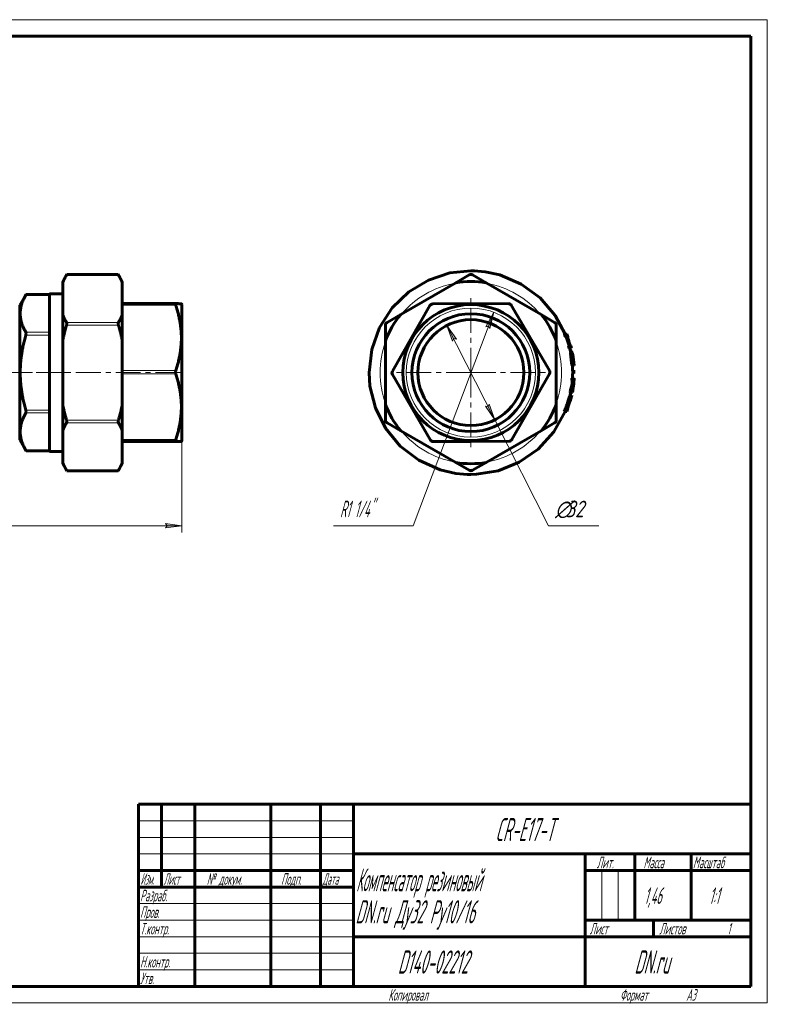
# Model space of a CAD drawing. Header units: millimetres. Extents: x 0 to 420, y 0 to 297.
# Tile 2 of 2: x 194 to 420, y 0 to 297. Entities that reach past the tile are written whole.
import ezdxf

# ---------------------------------------------------------------- set-up
doc = ezdxf.new("R2010")
doc.units = ezdxf.units.MM
for name, pattern in [('K5LT_AXLED', [12, 7.5, -1.5, 1.5, -1.5]), ('K5LT_BASIC', [0]), ('K5LT_THIN', [0])]:
    doc.linetypes.add(name, pattern=pattern)
doc.layers.add('Системный слой', color=7, linetype='Continuous')
doc.layers.add('Системный слой (1)', color=7, linetype='Continuous', true_color=0x6c6c6c)
doc.styles.add('KDIMTEXTSTYLE', font='GOST_AU.SHX', dxfattribs={"width": 0.96, "oblique": 15, "height": 5})
doc.styles.add('KTEXTSTYLE', font='GOST_AU.SHX', dxfattribs={"width": 0.56, "height": 5})
doc.dimstyles.new('KDIMSTYLE (1.00)', dxfattribs={"dimtxt": 5, "dimasz": 1, "dimexe": 2, "dimexo": 0, "dimgap": 1, "dimtad": 1, "dimtxsty": 'KDIMTEXTSTYLE', "dimsah": 1, "dimcen": 0, "dimdle": 1, "dimadec": 0, "dimazin": 0, "dimtfac": 0.667, "dimtmove": 0, "dimatfit": 3, "dimfxl": 1, "dimtvp": 1, "dimtolj": 1, "dimtzin": 0, "dimarcsym": 0})

# ---------------------------------------------------------------- blocks, each defined once
blk = doc.blocks.new('U0')
at = {"layer": 'Системный слой (1)', "color": 143, "linetype": 'K5LT_BASIC', "lineweight": 60, "true_color": 0x33acca}
for p, q in [((241.23, 211.16), (241.24, 211.2)), ((241.24, 211.2), (241.27, 211.23)), ((241.27, 211.23), (241.27, 211.23)), ((241.27, 211.23), (241.27, 211.23)), ((241.27, 211.23), (241.28, 211.23)), ((241.28, 211.23), (241.29, 211.24)), ((241.29, 211.24), (241.29, 211.24)), ((241.29, 211.24), (241.3, 211.24)), ((241.22, 211.13), (241.23, 211.16)), ((241.22, 211.12), (241.22, 211.13)), ((241.22, 211.11), (241.22, 211.12)), ((241.22, 211.07), (241.22, 211.11)), ((241.22, 211.11), (241.22, 211.11)), ((241.24, 210.97), (241.22, 211.07)), ((241.25, 210.9), (241.24, 210.97)), ((241.26, 210.87), (241.25, 210.9)), ((241.26, 210.85), (241.26, 210.87)), ((241.27, 210.84), (241.26, 210.85)), ((241.3, 210.74), (241.27, 210.84)), ((241.27, 210.84), (241.27, 210.84))]:
    blk.add_line(p, q, dxfattribs=at)
blk = doc.blocks.new('D0')
at = {"layer": 'Системный слой (1)'}
for points in [[(47.64, 144.12), (48.14, 144.78), (43.14, 144.12), (48.14, 143.47)], [(238.14, 143.47), (243.14, 144.12), (238.14, 144.78), (238.64, 144.12)]]:
    blk.add_hatch(color=7, dxfattribs=at).paths.add_polyline_path(points)
at = {"layer": 'Системный слой (1)', "color": 7, "linetype": 'K5LT_THIN', "lineweight": 18, "true_color": 0xffffff}
for p, q in [((43.14, 169.85), (43.14, 142.12)), ((243.14, 169.85), (243.14, 142.12)), ((43.14, 144.12), (48.14, 144.78)), ((48.14, 143.47), (43.14, 144.12)), ((48.14, 144.78), (47.64, 144.12)), ((47.64, 144.12), (48.14, 143.47)), ((238.64, 144.12), (238.14, 144.78)), ((238.14, 144.78), (243.14, 144.12)), ((243.14, 144.12), (238.14, 143.47)), ((238.14, 143.47), (238.64, 144.12))]:
    blk.add_line(p, q, dxfattribs=at)
blk.add_wipeout([(137.46, 145.12), (137.46, 152.51), (148.35, 152.51), (148.35, 145.12)]).dxf.layer = 'Системный слой (1)'
blk.add_line((43.14, 144.12), (243.14, 144.12), dxfattribs=at)
at = {"layer": 'Системный слой (1)', "color": 7, "insert": (137.46, 151.71), "char_height": 5, "attachment_point": 1, "style": 'KTEXTSTYLE'}
blk.add_mtext('\\H5.0;\\W1.000;\\Q15;\\Q15;\\W0.960;200', dxfattribs=at)
blk = doc.blocks.new('KDIMARROW_01')
at = {"layer": 'Системный слой'}
blk.add_hatch(color=0, dxfattribs=at).paths.add_polyline_path([(0, 0), (-5, 0.66), (-4.5, 0), (-5, -0.66)])
at = {"layer": 'Системный слой', "color": 0, "linetype": 'K5LT_THIN', "lineweight": 18}
for p, q in [((-4.5, 0), (-5, 0.66)), ((-5, 0.66), (0, 0)), ((0, 0), (-5, -0.66)), ((-5, -0.66), (-4.5, 0))]:
    blk.add_line(p, q, dxfattribs=at)
at = {"layer": 'Системный слой (1)', "color": 0, "linetype": 'K5LT_THIN', "lineweight": 18}
blk.add_line((330.44, 190.39), (329.44, 190.39), dxfattribs=at)
blk = doc.blocks.new('U2')
at = {"layer": 'Системный слой (1)', "color": 143, "linetype": 'K5LT_BASIC', "lineweight": 60, "true_color": 0x33acca}
for p, q in [((359.44, 202.05), (359.55, 201.78)), ((359.55, 201.78), (359.66, 201.51)), ((359.66, 201.51), (359.76, 201.24)), ((360.64, 198.45), (360.71, 198.18)), ((360.71, 198.18), (360.78, 197.91)), ((360.78, 197.91), (360.85, 197.63))]:
    blk.add_line(p, q, dxfattribs=at)
blk = doc.blocks.new('U3')
at = {"layer": 'Системный слой (1)', "color": 143, "linetype": 'K5LT_BASIC', "lineweight": 60, "true_color": 0x33acca}
for p, q in [((360.67, 197.22), (360.8, 196.92)), ((360.8, 196.92), (360.91, 196.62)), ((360.91, 196.62), (361.01, 196.32))]:
    blk.add_line(p, q, dxfattribs=at)
blk = doc.blocks.new('U4')
at = {"layer": 'Системный слой (1)', "color": 143, "linetype": 'K5LT_BASIC', "lineweight": 60, "true_color": 0x33acca}
for p, q in [((361.2, 195.96), (361.26, 195.63)), ((361.26, 195.63), (361.31, 195.3)), ((361.31, 195.3), (361.36, 194.97)), ((361.56, 193.31), (361.59, 193.04)), ((361.59, 193.04), (361.61, 192.77)), ((361.61, 192.77), (361.63, 192.5))]:
    blk.add_line(p, q, dxfattribs=at)
blk = doc.blocks.new('U5')
at = {"layer": 'Системный слой (1)', "color": 7, "linetype": 'K5LT_THIN', "lineweight": 18, "true_color": 0xffffff}
for start, end in [(100.2983, 139.702), (40.298, 79.7017), (160.2974, 180), (340.2974, 19.7026), (280.2982, 319.702)]:
    blk.add_arc((330.44, 190.39), 27.4, start, end, dxfattribs=at)
blk = doc.blocks.new('U6')
at = {"layer": 'Системный слой (1)', "color": 143, "linetype": 'K5LT_BASIC', "lineweight": 60, "true_color": 0x33acca}
for p, q in [((317.65, 218.36), (324.09, 220.49)), ((324.09, 220.49), (330.44, 221.15)), ((330.44, 221.15), (330.45, 221.15)), ((330.45, 221.15), (330.46, 221.15)), ((330.46, 221.15), (330.47, 221.15)), ((330.47, 221.15), (330.51, 221.15)), ((330.51, 221.15), (330.57, 221.15)), ((330.57, 221.15), (330.7, 221.15)), ((330.7, 221.15), (330.97, 221.14)), ((330.97, 221.14), (331.5, 221.13)), ((331.5, 221.13), (332.56, 221.08)), ((332.56, 221.08), (334.73, 220.85)), ((334.73, 220.85), (339.15, 219.89)), ((311.73, 214.8), (317.65, 218.36)), ((339.15, 219.89), (345.65, 217.13)), ((345.65, 217.13), (351.33, 212.97)), ((306.69, 209.93), (311.73, 214.8)), ((351.33, 212.97), (355.89, 207.67)), ((302.86, 204.01), (306.69, 209.93)), ((355.89, 207.67), (358.9, 202.05)), ((300.48, 197.36), (302.86, 204.01)), ((359.22, 201.24), (359.56, 200.31)), ((359.56, 200.31), (359.86, 199.38)), ((359.86, 199.38), (360.13, 198.45)), ((299.68, 190.39), (300.48, 197.36)), ((360.33, 197.63), (360.44, 197.2)), ((360.44, 197.2), (360.53, 196.76)), ((360.53, 196.76), (360.62, 196.32)), ((299.96, 186.26), (299.68, 190.39)), ((361.13, 192.5), (361.19, 191.24)), ((361.19, 191.24), (361.2, 190.39)), ((361.2, 190.39), (361.2, 190.39)), ((361.2, 190.39), (361.2, 190.39)), ((361.2, 190.39), (361.2, 190.38)), ((361.2, 190.38), (361.2, 190.37)), ((361.2, 190.37), (361.2, 190.36)), ((361.2, 190.36), (361.2, 190.32)), ((361.08, 187.63), (361.04, 187.29)), ((361.1, 187.97), (361.08, 187.63)), ((361.18, 189.29), (361.15, 188.73)), ((361.19, 189.84), (361.18, 189.29)), ((361.2, 190.12), (361.19, 189.84)), ((361.2, 190.32), (361.2, 190.25)), ((361.2, 190.25), (361.2, 190.12)), ((301.59, 179.74), (299.96, 186.26)), ((361.04, 187.29), (361.01, 186.94)), ((360.48, 183.77), (360.41, 183.48)), ((360.54, 184.07), (360.48, 183.77)), ((360.6, 184.36), (360.54, 184.07)), ((304.67, 173.6), (301.59, 179.74)), ((358.88, 178.67), (355.46, 172.5)), ((309.12, 168.22), (304.67, 173.6)), ((355.46, 172.5), (350.75, 167.29)), ((314.72, 163.95), (309.12, 168.22)), ((350.75, 167.29), (345.05, 163.32)), ((321.17, 161.06), (314.72, 163.95)), ((325.87, 159.97), (321.17, 161.06)), ((338.72, 160.77), (332.15, 159.68)), ((345.05, 163.32), (338.72, 160.77)), ((328.18, 159.72), (325.87, 159.97)), ((329.32, 159.65), (328.18, 159.72)), ((329.88, 159.64), (329.32, 159.65)), ((330.16, 159.63), (329.88, 159.64)), ((330.3, 159.63), (330.16, 159.63)), ((330.37, 159.63), (330.3, 159.63)), ((330.41, 159.63), (330.37, 159.63)), ((330.42, 159.63), (330.41, 159.63)), ((330.43, 159.63), (330.42, 159.63)), ((330.44, 159.63), (330.43, 159.63)), ((332.15, 159.68), (330.44, 159.63))]:
    blk.add_line(p, q, dxfattribs=at)
blk = doc.blocks.new('U7')
at = {"layer": 'Системный слой (1)', "color": 143, "linetype": 'K5LT_BASIC', "lineweight": 60, "true_color": 0x33acca}
for p, q in [((361.51, 187.97), (361.53, 187.63)), ((361.53, 187.63), (361.54, 187.56)), ((361.54, 187.4), (361.53, 187.23)), ((361.54, 187.56), (361.54, 187.55)), ((361.54, 187.55), (361.54, 187.53)), ((361.54, 187.53), (361.54, 187.48)), ((361.54, 187.48), (361.54, 187.4)), ((361.2, 185.72), (361.12, 185.51)), ((361.29, 185.95), (361.2, 185.72)), ((361.33, 186.07), (361.29, 185.95)), ((361.34, 186.13), (361.33, 186.07)), ((361.35, 186.16), (361.34, 186.13)), ((361.36, 186.17), (361.35, 186.16)), ((361.43, 186.47), (361.36, 186.17)), ((361.51, 186.94), (361.43, 186.47)), ((361.53, 187.23), (361.51, 186.94))]:
    blk.add_line(p, q, dxfattribs=at)
blk = doc.blocks.new('U8')
at = {"layer": 'Системный слой (1)', "color": 7, "linetype": 'K5LT_THIN', "lineweight": 18, "true_color": 0xffffff}
for start, end in [(180, 199.7016), (220.2975, 259.7025)]:
    blk.add_arc((330.44, 190.39), 27.4, start, end, dxfattribs=at)
blk = doc.blocks.new('U9')
at = {"layer": 'Системный слой (1)', "color": 143, "linetype": 'K5LT_BASIC', "lineweight": 60, "true_color": 0x33acca}
for p, q in [((361.62, 188.22), (361.61, 187.97)), ((361.64, 188.47), (361.62, 188.22)), ((361.66, 188.73), (361.64, 188.47)), ((361.16, 184.61), (361.11, 184.36)), ((361.21, 184.87), (361.16, 184.61)), ((361.25, 185.12), (361.21, 184.87)), ((361.44, 186.4), (361.41, 186.13)), ((361.48, 186.67), (361.44, 186.4)), ((361.51, 186.94), (361.48, 186.67))]:
    blk.add_line(p, q, dxfattribs=at)
blk = doc.blocks.new('U10')
at = {"layer": 'Системный слой (1)', "color": 143, "linetype": 'K5LT_BASIC', "lineweight": 60, "true_color": 0x33acca}
for p, q in [((360.5, 182.31), (360.48, 182.25)), ((360.53, 182.39), (360.5, 182.31)), ((360.55, 182.44), (360.53, 182.39)), ((360.56, 182.46), (360.55, 182.44)), ((360.57, 182.49), (360.56, 182.47)), ((360.56, 182.47), (360.56, 182.46)), ((360.7, 182.85), (360.57, 182.49)), ((360.75, 183), (360.7, 182.85)), ((360.78, 183.07), (360.75, 183)), ((360.79, 183.1), (360.78, 183.07)), ((360.8, 183.12), (360.79, 183.12)), ((360.79, 183.12), (360.79, 183.1)), ((360.82, 183.18), (360.8, 183.14)), ((360.8, 183.14), (360.8, 183.12)), ((360.83, 183.2), (360.82, 183.18)), ((360.84, 183.23), (360.83, 183.22)), ((360.83, 183.22), (360.83, 183.2)), ((360.85, 183.26), (360.84, 183.25)), ((360.84, 183.25), (360.84, 183.24)), ((360.84, 183.24), (360.84, 183.24)), ((360.84, 183.24), (360.84, 183.24)), ((360.84, 183.24), (360.84, 183.23)), ((360.86, 183.29), (360.85, 183.26)), ((360.87, 183.33), (360.86, 183.29)), ((360.89, 183.36), (360.87, 183.33)), ((360.9, 183.39), (360.89, 183.39)), ((360.89, 183.39), (360.89, 183.38)), ((360.89, 183.38), (360.89, 183.36)), ((360.93, 183.48), (360.9, 183.39)), ((360.93, 183.48), (360.93, 183.48)), ((360.93, 183.48), (360.93, 183.48)), ((360.93, 183.48), (360.93, 183.48))]:
    blk.add_line(p, q, dxfattribs=at)
blk = doc.blocks.new('U11')
at = {"layer": 'Системный слой (1)', "color": 143, "linetype": 'K5LT_BASIC', "lineweight": 60, "true_color": 0x33acca}
for p, q in [((360.79, 182.91), (360.72, 182.63)), ((360.86, 183.19), (360.79, 182.91)), ((360.92, 183.47), (360.86, 183.19)), ((359.53, 178.94), (359.42, 178.67)), ((359.63, 179.21), (359.53, 178.94)), ((359.73, 179.48), (359.63, 179.21))]:
    blk.add_line(p, q, dxfattribs=at)
blk = doc.blocks.new('U12')
at = {"layer": 'Системный слой (1)', "color": 30, "linetype": 'K5LT_AXLED', "lineweight": 18, "true_color": 0xff8000}
for q in [(330.44, 212.93), (307.9, 190.39), (352.98, 190.39), (330.44, 167.85)]:
    blk.add_line((330.44, 190.39), q, dxfattribs=at)
blk = doc.blocks.new('D1')
at = {"layer": 'Системный слой (1)'}
for points in [[(326.06, 200.5), (323.21, 204.66), (324.88, 199.91), (325.25, 200.65)], [(337.67, 176.12), (336, 180.87), (335.64, 180.13), (334.82, 180.28)]]:
    blk.add_hatch(color=7, dxfattribs=at).paths.add_polyline_path(points)
at = {"layer": 'Системный слой (1)', "color": 7, "linetype": 'K5LT_THIN', "lineweight": 18, "true_color": 0xffffff}
for p, q in [((323.21, 204.66), (326.06, 200.5)), ((324.88, 199.91), (323.21, 204.66)), ((323.21, 204.66), (337.67, 176.12)), ((325.25, 200.65), (324.88, 199.91)), ((326.06, 200.5), (325.25, 200.65)), ((337.67, 176.12), (334.82, 180.28)), ((334.82, 180.28), (335.64, 180.13)), ((335.64, 180.13), (336, 180.87)), ((336, 180.87), (337.67, 176.12)), ((337.67, 176.12), (353.87, 144.12))]:
    blk.add_line(p, q, dxfattribs=at)
blk.add_wipeout([(355.87, 145.12), (355.87, 152.51), (366.64, 152.51), (366.64, 145.12)]).dxf.layer = 'Системный слой (1)'
blk.add_line((353.87, 144.12), (369.09, 144.12), dxfattribs=at)
at = {"layer": 'Системный слой (1)', "color": 7, "char_height": 5, "attachment_point": 1, "style": 'KTEXTSTYLE'}
for s, insert in [('\\H5.0;\\W1.000;\\Q15;\\Q15;\\W0.960;∅', (355.87, 151.71)), ('\\H5.0;\\W1.000;\\Q15;\\Q15;\\W0.960;32', (359.18, 151.71))]:
    blk.add_mtext(s, dxfattribs=dict(at, insert=insert))
blk = doc.blocks.new('U13')
at = {"layer": 'Системный слой (1)'}
blk.add_hatch(color=7, dxfattribs=at).paths.add_polyline_path([(336.18, 203.72), (337.33, 208.63), (334.95, 204.19), (335.74, 204.42)])
at = {"layer": 'Системный слой (1)', "color": 7, "linetype": 'K5LT_THIN', "lineweight": 18, "true_color": 0xffffff}
for p, q in [((312.98, 144.12), (337.33, 208.63)), ((334.95, 204.19), (337.33, 208.63)), ((337.33, 208.63), (336.18, 203.72)), ((335.74, 204.42), (334.95, 204.19)), ((336.18, 203.72), (335.74, 204.42)), ((312.98, 144.12), (288.9, 144.12))]:
    blk.add_line(p, q, dxfattribs=at)
at = {"layer": 'Системный слой (1)', "color": 7, "insert": (290.9, 151.71), "char_height": 5, "attachment_point": 1, "style": 'KTEXTSTYLE'}
blk.add_mtext('\\H5.0;\\W1.000;\\Q15;\\Q15;\\W0.560;R1 1/4"', dxfattribs=at)
blk = doc.blocks.new('U14')
at = {"color": 7, "linetype": 'K5LT_THIN', "lineweight": 18, "true_color": 0xffffff}
for p, q in [((0, 297), (420, 297)), ((420, 297), (420, 0)), ((230, 55), (295, 55)), ((230, 50), (295, 50)), ((230, 45), (295, 45)), ((369.96, 25), (369.96, 40)), ((374.98, 25), (374.98, 40)), ((230, 30), (295, 30)), ((230, 25), (295, 25)), ((230, 20), (295, 20)), ((230, 15), (295, 15)), ((230, 10), (295, 10)), ((420, 0), (0, 0))]:
    blk.add_line(p, q, dxfattribs=at)
at = {"color": 143, "linetype": 'K5LT_BASIC', "lineweight": 60, "true_color": 0x33acca}
for p, q in [((20, 292), (415, 292)), ((415, 292), (415, 5)), ((230, 60), (415, 60)), ((230, 5), (230, 60)), ((237, 35), (237, 60)), ((247, 5), (247, 60)), ((270, 5), (270, 60)), ((285, 5), (285, 60)), ((295, 5), (295, 60)), ((295, 45), (415, 45)), ((365, 5), (365, 45)), ((380, 25), (380, 45)), ((397, 25), (397, 45)), ((230, 40), (295, 40)), ((365, 40), (380, 40)), ((380, 40), (415, 40)), ((230, 35), (295, 35)), ((365, 25), (415, 25)), ((385.57, 20), (385.57, 25)), ((295, 20), (365, 20)), ((365, 20), (415, 20)), ((415, 5), (20, 5))]:
    blk.add_line(p, q, dxfattribs=at)
at = {"color": 7, "attachment_point": 1, "style": 'KTEXTSTYLE'}
for s, insert, char_height in [('\\H5.0;\\W1.000;\\Q15;\\Q15;\\W0.560;\\H7.00;CR-E17-T', (337.8, 55.86), 7), ('\\H5.0;\\W1.000;\\Q15;\\Q15;\\W0.560;\\H3.50;Лит.', (368.47, 44.18), 3.5), ('\\H5.0;\\W1.000;\\Q15;\\Q15;\\W0.560;\\H3.50;Масса', (382.58, 44.18), 3.5), ('\\H5.0;\\W1.000;\\Q15;\\Q15;\\W0.540;\\H3.50;Масштаб', (397.52, 44.18), 3.5), ('\\H5.0;\\W1.000;\\Q15;\\Q15;\\W0.458;\\H3.50;Изм.', (230.62, 39.18), 3.5), ('\\H5.0;\\W1.000;\\Q15;\\Q15;\\W0.467;\\H3.50;Лист', (237.61, 39.18), 3.5), ('\\H5.0;\\W1.000;\\Q15;\\Q15;\\W0.560;\\H3.50;№ докум.', (250.63, 39.18), 3.5), ('\\H5.0;\\W1.000;\\Q15;\\Q15;\\W0.560;\\H3.50;Подп.', (273.1, 39.18), 3.5), ('\\H5.0;\\W1.000;\\Q15;\\Q15;\\W0.467;\\H3.50;Дата', (285.61, 39.18), 3.5), ('\\H5.0;\\W1.000;\\Q15;\\Q15;\\W0.442;\\H7.00;Компенсатор резиновый', (295.78, 40.69), 7), ('\\H5.0;\\W1.000;\\Q15;\\Q15;\\W0.560;\\H3.50;Разраб.', (230.5, 34.18), 3.5), ('\\H5.0;\\W1.000;\\Q15;\\Q15;\\W0.560;1,46', (382.83, 34.9), 5), ('\\H5.0;\\W1.000;\\Q15;\\Q15;\\W0.560;{\\c16737820;1:1}', (402.44, 34.9), 5), ('\\H5.0;\\W1.000;\\Q15;\\Q15;\\W0.532;\\H7.00;DN.ru Ду32 Ру10/16', (295.57, 31.02), 7), ('\\H5.0;\\W1.000;\\Q15;\\Q15;\\W0.560;\\H3.50;Пров.', (230.5, 29.18), 3.5), ('\\H5.0;\\W1.000;\\Q15;\\Q15;\\W0.560;\\H3.50;Т.контр.', (230.5, 24.18), 3.5), ('\\H5.0;\\W1.000;\\Q15;\\Q15;\\W0.560;\\H3.50;Лист', (366.32, 24.18), 3.5), ('\\H5.0;\\W1.000;\\Q15;\\Q15;\\W0.560;\\H3.50;Листов', (387.36, 24.18), 3.5), ('\\H5.0;\\W1.000;\\Q15;\\Q15;\\W0.560;\\H3.50;1', (407.91, 24.18), 3.5), ('\\H5.0;\\W1.000;\\Q15;\\Q15;\\W0.560;\\H7.00;D140-02212', (308.35, 15.86), 7), ('\\H5.0;\\W1.000;\\Q15;\\Q15;\\W0.560;\\H7.00;DN.ru', (379.84, 15.86), 7), ('\\H5.0;\\W1.000;\\Q15;\\Q15;\\W0.560;\\H3.50;Н.контр.', (230.5, 14.18), 3.5), ('\\H5.0;\\W1.000;\\Q15;\\Q15;\\W0.560;\\H3.50;Утв.', (230.5, 9.18), 3.5), ('\\H5.0;\\W1.000;\\Q15;\\Q15;\\W0.560;\\H3.50;Копировал', (305.5, 4.18), 3.5), ('\\H5.0;\\W1.000;\\Q15;\\Q15;\\W0.560;\\H3.50;Формат', (375.5, 4.18), 3.5), ('\\H5.0;\\W1.000;\\Q15;\\Q15;\\W0.560;\\H3.50;A3', (395.5, 4.18), 3.5)]:
    blk.add_mtext(s, dxfattribs=dict(at, insert=insert, char_height=char_height))

msp = doc.modelspace()

# ---------------------------------------------------------------- linework, layer by layer
at = {"layer": 'Системный слой (1)', "color": 143, "linetype": 'K5LT_BASIC', "lineweight": 60, "true_color": 0x33acca}
for p, q in [((207.135, 217.912), (208.353, 220.021)), ((207.135, 217.527), (207.135, 217.912)), ((207.135, 207.933), (207.135, 217.527)), ((223.917, 220.021), (208.353, 220.021)), ((223.992, 219.887), (223.917, 220.021)), ((225.135, 217.912), (223.917, 220.021)), ((225.135, 217.912), (225.135, 217.527)), ((225.135, 207.933), (225.135, 217.527)), ((325.853, 217.527), (309.235, 207.933)), ((325.853, 217.527), (329.942, 219.887)), ((330.942, 219.887), (335.03, 217.527)), ((351.648, 207.933), (335.03, 217.527)), ((203.135, 166.596), (203.135, 214.186)), ((207.135, 214.186), (203.135, 214.186)), ((194.135, 210.724), (196.045, 214.031)), ((203.135, 214.031), (196.045, 214.031)), ((241.295, 211.237), (225.135, 211.237)), ((243.135, 210.934), (242.99, 211.186)), ((318.919, 211.133), (341.776, 211.237)), ((194.135, 170.058), (194.135, 210.724)), ((243.135, 210.934), (243.135, 169.848)), ((306.716, 190.783), (318.055, 210.629)), ((342.644, 210.741), (354.162, 190.998)), ((207.135, 199.985), (207.135, 207.933)), ((225.135, 207.933), (225.135, 199.985)), ((305.147, 205.572), (309.235, 207.933)), ((351.648, 207.933), (355.737, 205.572)), ((304.647, 199.985), (304.647, 204.706)), ((356.237, 204.706), (356.237, 199.985)), ((207.135, 180.796), (207.135, 199.985)), ((225.135, 180.796), (225.135, 199.985)), ((304.647, 199.985), (304.647, 180.796)), ((356.237, 180.796), (356.237, 199.985)), ((359.236, 202.049), (358.691, 202.049)), ((359.551, 201.238), (359.012, 201.238)), ((359.444, 202.049), (359.236, 202.049)), ((359.551, 201.238), (359.757, 201.238)), ((360.444, 198.445), (359.921, 198.445)), ((360.65, 197.635), (360.131, 197.635)), ((360.67, 197.224), (360.431, 197.224)), ((360.644, 198.445), (360.444, 198.445)), ((361.099, 196.32), (360.589, 196.32)), ((360.65, 197.635), (360.849, 197.635)), ((361.338, 195.128), (361.252, 195.128)), ((361.435, 192.504), (360.929, 192.504)), ((361.581, 191.1), (361.191, 191.1)), ((361.435, 192.504), (361.628, 192.504)), ((361.563, 193.314), (361.454, 193.314)), ((318.239, 170.04), (306.721, 189.783)), ((354.167, 189.998), (342.828, 170.152)), ((361.412, 187.971), (360.906, 187.971)), ((361.462, 188.727), (360.956, 188.727)), ((361.588, 190.121), (361.198, 190.121)), ((361.412, 187.971), (361.606, 187.971)), ((361.655, 188.727), (361.462, 188.727)), ((361.121, 185.514), (360.61, 185.514)), ((361.252, 185.118), (361.156, 185.118)), ((360.483, 182.246), (359.961, 182.246)), ((360.916, 184.362), (360.401, 184.362)), ((360.925, 183.482), (360.414, 183.482)), ((360.916, 184.362), (361.113, 184.362)), ((207.135, 172.849), (207.135, 180.796)), ((225.135, 180.796), (225.135, 172.849)), ((304.647, 176.075), (304.647, 180.796)), ((356.237, 180.796), (356.237, 176.075)), ((359.212, 178.672), (358.666, 178.672)), ((359.212, 178.672), (359.42, 178.672)), ((359.735, 179.483), (359.619, 179.483)), ((207.135, 163.254), (207.135, 172.849)), ((225.135, 163.254), (225.135, 172.849)), ((309.235, 172.849), (305.147, 175.209)), ((309.235, 172.849), (325.853, 163.254)), ((335.03, 163.254), (351.648, 172.849)), ((355.737, 175.209), (351.648, 172.849)), ((194.135, 170.058), (196.045, 166.75)), ((241.295, 169.544), (225.135, 169.544)), ((241.295, 169.544), (241.296, 169.544)), ((243.135, 169.848), (242.99, 169.595)), ((330.442, 169.595), (319.108, 169.544)), ((341.965, 169.648), (330.442, 169.595)), ((195.97, 166.884), (196.045, 166.75)), ((203.135, 166.75), (196.045, 166.75)), ((207.135, 166.596), (203.135, 166.596)), ((207.135, 162.869), (207.135, 163.254)), ((207.135, 162.869), (208.353, 160.76)), ((208.278, 160.894), (208.353, 160.76)), ((223.917, 160.76), (208.353, 160.76)), ((225.135, 162.869), (223.917, 160.76)), ((225.135, 163.254), (225.135, 162.869)), ((329.942, 160.894), (325.853, 163.254)), ((335.03, 163.254), (330.942, 160.894))]:
    msp.add_line(p, q, dxfattribs=at)
at = {"layer": 'Системный слой (1)', "color": 7, "linetype": 'K5LT_THIN', "lineweight": 18, "true_color": 0xffffff}
for p, q in [((208.278, 219.887), (223.992, 219.887)), ((195.97, 213.897), (203.135, 213.897)), ((225.135, 210.741), (241.296, 210.741)), ((223.992, 205.572), (208.278, 205.572)), ((203.135, 202.577), (195.97, 202.577)), ((208.278, 204.706), (223.992, 204.706)), ((195.97, 201.711), (203.135, 201.711)), ((359.723, 200.976), (359.321, 200.976)), ((360.046, 199.839), (359.712, 199.839)), ((360.447, 198.707), (360.054, 198.707)), ((361.104, 195.628), (360.593, 195.628)), ((361.287, 194.076), (360.779, 194.076)), ((361.487, 194.026), (361.378, 194.026)), ((241.296, 190.998), (225.135, 190.998)), ((225.135, 189.998), (241.296, 189.998)), ((203.135, 179.07), (195.97, 179.07)), ((359.739, 180.061), (359.203, 180.061)), ((195.97, 178.204), (203.135, 178.204)), ((223.992, 176.075), (208.278, 176.075)), ((208.278, 175.209), (223.992, 175.209)), ((241.296, 170.152), (225.135, 170.152)), ((225.135, 169.648), (241.296, 169.648)), ((241.296, 169.544), (225.135, 169.544)), ((203.135, 166.884), (195.97, 166.884)), ((223.992, 160.894), (208.278, 160.894))]:
    msp.add_line(p, q, dxfattribs=at)
at = {"layer": 'Системный слой (1)', "color": 30, "linetype": 'K5LT_AXLED', "lineweight": 18, "true_color": 0xff8000}
for p, q in [((43.135, 190.391), (243.135, 190.391)), ((198.045, 190.391), (174.729, 190.391)), ((209.135, 190.391), (201.135, 190.391)), ((243.135, 190.391), (239.222, 190.391))]:
    msp.add_line(p, q, dxfattribs=at)
at = {"layer": 'Системный слой (1)', "color": 143, "linetype": 'K5LT_BASIC', "lineweight": 60, "true_color": 0x33acca}
for radius in [20.543, 17.795, 16]:
    msp.add_circle((330.442, 190.391), radius, dxfattribs=at)
at = {"layer": 'Системный слой (1)', "color": 7, "linetype": 'K5LT_THIN', "lineweight": 18, "true_color": 0xffffff}
msp.add_circle((330.442, 190.391), 19.5, dxfattribs=at)
at = {"layer": 'Системный слой (1)', "color": 143, "linetype": 'K5LT_BASIC', "lineweight": 60, "true_color": 0x33acca}
for centre, radius, start, end in [((330.442, 190.391), 27.522, 80.40258, 99.59742), ((330.442, 219.021), 1, 60, 120), ((341.78, 210.237), 1, 30.26058, 90.26058), ((318.923, 210.133), 1, 90.26058, 150.26058), ((330.442, 190.391), 27.522, 140.40258, 159.59742), ((305.647, 204.706), 1, 120, 180), ((330.442, 190.391), 27.522, 20.40258, 39.59742), ((355.237, 204.706), 1, 0, 60), ((330.442, 190.391), 30.56, 20.79118, 22.42607), ((330.442, 190.391), 31.065, 20.43803, 22.04229), ((330.442, 190.391), 30.56, 13.71209, 15.28206), ((330.442, 190.391), 31.065, 13.48499, 15.02779), ((330.442, 190.391), 30.56, 3.96463, 6.92552), ((330.442, 190.391), 31.065, 3.9001, 6.81243), ((330.442, 190.391), 31.15, 5.38559, 6.87623), ((330.442, 190.391), 31.257, 5.36702, 6.67912), ((307.585, 190.287), 1, 150.26058, 210.26058), ((353.299, 190.495), 1, 330.26058, 30.26058), ((330.442, 190.391), 31.147, 359.50386, 1.30443), ((330.442, 190.391), 30.56, 355.45803, 356.87924), ((330.442, 190.391), 31.065, 355.532, 356.93), ((330.442, 190.391), 30.56, 348.62258, 350.81737), ((330.442, 190.391), 31.065, 348.8099, 350.96787), ((330.442, 190.391), 27.522, 200.40258, 219.59742), ((330.442, 190.391), 27.522, 320.40258, 339.59742), ((330.442, 190.391), 30.56, 337.45234, 340.24502), ((330.442, 190.391), 31.065, 337.83842, 340.5791), ((330.442, 190.391), 31.15, 339.50239, 340.7111), ((305.647, 176.075), 1, 180, 240), ((355.237, 176.075), 1, 300, 0), ((319.103, 170.544), 1, 210.26058, 270.26058), ((341.96, 170.648), 1, 270.26058, 330.26058), ((330.442, 190.391), 27.522, 260.40258, 279.59742), ((330.442, 161.76), 1, 240, 300)]:
    msp.add_arc(centre, radius, start, end, dxfattribs=at)
for points, weights in [([(208.278, 219.887), (207.594, 218.666), (207.135, 217.527)], [1.01350784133, 1.01019941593, 1]), ([(225.135, 217.527), (224.677, 218.666), (223.992, 219.887)], [1, 1.01019941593, 1.01350784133]), ([(195.97, 213.897), (192.824, 208.237), (195.97, 202.577)], [1.1117163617, 1.26841280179, 1.1117163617]), ([(241.296, 211.237), (242.976, 211.21), (242.99, 211.186)], [1.09499648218, 1.17154893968, 1.1722270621]), ([(241.296, 190.998), (244.474, 200.87), (241.296, 210.741)], [1.09499648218, 1.24946976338, 1.09499648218]), ([(207.135, 207.933), (207.594, 206.793), (208.278, 205.572)], [1, 1.01019941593, 1.01350784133]), ([(223.992, 205.572), (224.677, 206.793), (225.135, 207.933)], [1.01350784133, 1.01019941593, 1]), ([(208.278, 204.706), (207.594, 202.264), (207.135, 199.985)], [1.01350784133, 1.01019941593, 1]), ([(225.135, 199.985), (224.677, 202.264), (223.992, 204.706)], [1, 1.01019941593, 1.01350784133]), ([(195.97, 201.711), (192.824, 190.391), (195.97, 179.07)], [1.1117163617, 1.26841280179, 1.1117163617]), ([(241.296, 170.152), (244.474, 180.075), (241.296, 189.998)], [1.09499648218, 1.24946976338, 1.09499648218]), ([(207.135, 180.796), (207.594, 178.518), (208.278, 176.075)], [1, 1.01019941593, 1.01350784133]), ([(223.992, 176.075), (224.677, 178.518), (225.135, 180.796)], [1.01350784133, 1.01019941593, 1]), ([(195.97, 178.204), (192.824, 172.544), (195.97, 166.884)], [1.1117163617, 1.26841280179, 1.1117163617]), ([(208.278, 175.209), (207.594, 173.988), (207.135, 172.849)], [1.01350784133, 1.01019941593, 1]), ([(225.135, 172.849), (224.677, 173.988), (223.992, 175.209)], [1, 1.01019941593, 1.01350784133]), ([(242.99, 169.595), (243.004, 169.62), (241.296, 169.648)], [1.17222706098, 1.17291736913, 1.09499648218]), ([(241.296, 169.544), (242.976, 169.571), (242.99, 169.595)], [1.09499648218, 1.17154887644, 1.17222706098]), ([(207.135, 163.254), (207.594, 162.115), (208.278, 160.894)], [1, 1.01019941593, 1.01350784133]), ([(223.992, 160.894), (224.677, 162.115), (225.135, 163.254)], [1.01350784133, 1.01019941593, 1])]:
    msp.add_rational_spline(points, weights, degree=2, dxfattribs=at)
for points, knots in [([(208.353, 220.021), (208.353, 220.021), (208.337, 219.993), (208.298, 219.924), (208.289, 219.906), (208.278, 219.887)], [0.484010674, 0.484010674, 0.484010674, 0.484010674, 0.523846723, 0.523846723, 0.535096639, 0.535096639, 0.535096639, 0.535096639]), ([(196.045, 214.031), (196.045, 214.031), (196.029, 214.002), (195.99, 213.933), (195.981, 213.916), (195.97, 213.897)], [0.483046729, 0.483046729, 0.483046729, 0.483046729, 0.523117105, 0.523117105, 0.534139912, 0.534139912, 0.534139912, 0.534139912]), ([(208.278, 205.572), (208.289, 205.553), (208.298, 205.532), (208.337, 205.428), (208.353, 205.321), (208.353, 205.091), (208.337, 204.956), (208.298, 204.782), (208.289, 204.744), (208.278, 204.706)], [0.43292739, 0.43292739, 0.43292739, 0.43292739, 0.44417731, 0.44417731, 0.48401201, 0.48401201, 0.52384672, 0.52384672, 0.53509664, 0.53509664, 0.53509664, 0.53509664]), ([(223.992, 204.706), (223.982, 204.744), (223.972, 204.782), (223.933, 204.956), (223.917, 205.091), (223.917, 205.321), (223.933, 205.428), (223.972, 205.532), (223.982, 205.553), (223.992, 205.572)], [0.76542641, 0.76542641, 0.76542641, 0.76542641, 0.77667632, 0.77667632, 0.81651103, 0.81651103, 0.85634574, 0.85634574, 0.86759566, 0.86759566, 0.86759566, 0.86759566]), ([(195.97, 202.577), (195.981, 202.558), (195.99, 202.538), (196.029, 202.434), (196.045, 202.326), (196.045, 202.095), (196.029, 201.96), (195.99, 201.786), (195.981, 201.748), (195.97, 201.711)], [0.43195632, 0.43195632, 0.43195632, 0.43195632, 0.44297912, 0.44297912, 0.48304811, 0.48304811, 0.5231171, 0.5231171, 0.53413991, 0.53413991, 0.53413991, 0.53413991]), ([(359.73, 201.238), (359.719, 201.238), (359.708, 201.228), (359.699, 201.176), (359.696, 201.138), (359.716, 201.015), (359.719, 200.996), (359.723, 200.976)], [-0.17975341, -0.17975341, -0.17975341, -0.17975341, -0.07655949, -0.07655949, -0.01086966, -0.01086966, 0, 0, 0, 0]), ([(359.723, 200.976), (359.732, 200.927), (359.745, 200.869), (359.779, 200.732), (359.799, 200.655), (359.857, 200.451), (359.912, 200.262), (360.015, 199.937), (360.03, 199.888), (360.046, 199.839)], [-0.21637288, -0.21637288, -0.21637288, -0.21637288, -0.16064371, -0.16064371, -0.10246702, -0.10246702, -0.01540389, -0.01540389, 0, 0, 0, 0]), ([(360.046, 199.839), (360.086, 199.714), (360.127, 199.586), (360.172, 199.45), (360.176, 199.438), (360.195, 199.382), (360.209, 199.338), (360.238, 199.253), (360.253, 199.212), (360.269, 199.165), (360.271, 199.159), (360.281, 199.131), (360.289, 199.11), (360.339, 198.97), (360.379, 198.865), (360.427, 198.752), (360.437, 198.729), (360.447, 198.707)], [-0.13590304, -0.13590304, -0.13590304, -0.13590304, -0.09622758, -0.09622758, -0.09227077, -0.09227077, -0.07803513, -0.07803513, -0.06409665, -0.06409665, -0.0618777, -0.0618777, -0.05444706, -0.05444706, -0.0121129, -0.0121129, 0, 0, 0, 0]), ([(360.447, 198.707), (360.488, 198.615), (360.522, 198.55), (360.569, 198.478), (360.592, 198.455), (360.613, 198.446), (360.616, 198.445), (360.619, 198.445)], [-0.18250184, -0.18250184, -0.18250184, -0.18250184, -0.09369227, -0.09369227, -0.01653489, -0.01653489, 0, 0, 0, 0]), ([(360.593, 195.628), (360.577, 195.8), (360.567, 195.947), (360.559, 196.171), (360.562, 196.224), (360.57, 196.302), (360.579, 196.32), (360.589, 196.32)], [0, 0, 0, 0, 0.06179394, 0.06179394, 0.11836131, 0.11836131, 0.20153595, 0.20153595, 0.20153595, 0.20153595]), ([(361.099, 196.32), (361.091, 196.32), (361.083, 196.307), (361.074, 196.246), (361.071, 196.202), (361.073, 196.086), (361.076, 195.974), (361.097, 195.713), (361.1, 195.671), (361.104, 195.628)], [-0.31968686, -0.31968686, -0.31968686, -0.31968686, -0.20309504, -0.20309504, -0.10004056, -0.10004056, -0.01547383, -0.01547383, 0, 0, 0, 0]), ([(361.2, 195.956), (361.191, 196.007), (361.182, 196.057), (361.149, 196.215), (361.131, 196.279), (361.11, 196.315), (361.104, 196.32), (361.099, 196.32)], [-0.12553105, -0.12553105, -0.12553105, -0.12553105, -0.09752269, -0.09752269, -0.02644162, -0.02644162, 0, 0, 0, 0]), ([(360.779, 194.076), (360.769, 194.159), (360.758, 194.246), (360.731, 194.456), (360.715, 194.581), (360.692, 194.761), (360.685, 194.818), (360.674, 194.9), (360.671, 194.926), (360.663, 194.984), (360.655, 195.048), (360.643, 195.151), (360.635, 195.223), (360.616, 195.389), (360.604, 195.512), (360.593, 195.628)], [0, 0, 0, 0, 0.02532628, 0.02532628, 0.06111602, 0.06111602, 0.07823382, 0.07823382, 0.08613217, 0.08613217, 0.09547745, 0.10450217, 0.11335189, 0.11335189, 0.1444334, 0.1444334, 0.1444334, 0.1444334]), ([(361.104, 195.628), (361.118, 195.479), (361.134, 195.321), (361.158, 195.111), (361.163, 195.068), (361.171, 195.002), (361.174, 194.978), (361.181, 194.924), (361.185, 194.893), (361.194, 194.829), (361.198, 194.796), (361.207, 194.727), (361.211, 194.691), (361.221, 194.617), (361.225, 194.579), (361.235, 194.499), (361.246, 194.416), (361.257, 194.328), (361.271, 194.214), (361.279, 194.145), (361.287, 194.076)], [-0.23289874, -0.23289874, -0.23289874, -0.23289874, -0.13861153, -0.13861153, -0.11502105, -0.11502105, -0.10250013, -0.10250013, -0.08820792, -0.08820792, -0.07445101, -0.07445101, -0.06107006, -0.06107006, -0.04790859, -0.04790859, -0.03441791, -0.02092723, -0.02092723, 0, 0, 0, 0]), ([(361.256, 195.089), (361.249, 195.158), (361.245, 195.22), (361.241, 195.294), (361.24, 195.312), (361.239, 195.344), (361.239, 195.357), (361.239, 195.373), (361.239, 195.377), (361.239, 195.386), (361.239, 195.391), (361.24, 195.432), (361.242, 195.454), (361.249, 195.472), (361.251, 195.474), (361.254, 195.474)], [-0.083277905, -0.083277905, -0.083277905, -0.083277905, -0.065287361, -0.065287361, -0.058093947, -0.058093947, -0.05103854, -0.05103854, -0.04859517, -0.04859517, -0.044935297, -0.044935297, -0.016281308, -0.016281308, 0, 0, 0, 0]), ([(361.254, 195.474), (361.26, 195.474), (361.267, 195.466), (361.279, 195.433), (361.284, 195.415), (361.289, 195.393), (361.29, 195.392), (361.292, 195.381), (361.295, 195.371), (361.309, 195.305), (361.322, 195.228), (361.338, 195.128)], [-0.094113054, -0.094113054, -0.094113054, -0.094113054, -0.067771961, -0.067771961, -0.05045437, -0.05045437, -0.049215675, -0.049215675, -0.041233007, -0.041233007, 0, 0, 0, 0]), ([(361.367, 194.12), (361.351, 194.258), (361.319, 194.511), (361.279, 194.852), (361.266, 194.976), (361.256, 195.089)], [-0.10580812, -0.10580812, -0.10580812, -0.10580812, -0.0404655, -0.0404655, 0, 0, 0, 0]), ([(361.338, 195.128), (361.348, 195.065), (361.359, 194.993), (361.387, 194.8), (361.401, 194.698), (361.435, 194.452), (361.462, 194.236), (361.487, 194.026)], [-0.085345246, -0.085345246, -0.085345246, -0.085345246, -0.076331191, -0.076331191, -0.063361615, -0.063361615, 0, 0, 0, 0]), ([(241.296, 189.998), (241.286, 190.031), (241.276, 190.065), (241.237, 190.225), (241.222, 190.366), (241.222, 190.633), (241.237, 190.773), (241.276, 190.933), (241.286, 190.966), (241.296, 190.998)], [0.11608971, 0.11608971, 0.11608971, 0.11608971, 0.12712282, 0.12712282, 0.16718118, 0.16718118, 0.20723953, 0.20723953, 0.21827264, 0.21827264, 0.21827264, 0.21827264]), ([(360.61, 185.514), (360.717, 185.754), (360.806, 186.001), (360.936, 186.482), (360.979, 186.714), (361.005, 186.941)], [11.78729337, 11.78729337, 11.78729337, 11.78729337, 11.93884791, 11.93884791, 12.0795656, 12.0795656, 12.0795656, 12.0795656]), ([(359.203, 180.061), (359.302, 180.336), (359.403, 180.627), (359.572, 181.119), (359.656, 181.368), (359.826, 181.859), (359.896, 182.062), (359.961, 182.246)], [0, 0, 0, 0, 0.08744066, 0.08744066, 0.15724636, 0.15724636, 0.20817538, 0.20817538, 0.20817538, 0.20817538]), ([(360.483, 182.246), (360.442, 182.127), (360.399, 182.001), (360.314, 181.751), (360.272, 181.628), (360.221, 181.477), (360.21, 181.445), (360.186, 181.374), (360.172, 181.333), (360.139, 181.233), (360.119, 181.172), (360.065, 181.013), (360.031, 180.91), (359.96, 180.701), (359.927, 180.603), (359.877, 180.459), (359.864, 180.421), (359.814, 180.276), (359.777, 180.168), (359.739, 180.061)], [-0.50979662, -0.50979662, -0.50979662, -0.50979662, -0.36434795, -0.36434795, -0.23148004, -0.23148004, -0.20110671, -0.20110671, -0.16894349, -0.16894349, -0.13135886, -0.13135886, -0.08266718, -0.08266718, -0.04623187, -0.04623187, -0.03397551, -0.03397551, 0, 0, 0, 0]), ([(359.843, 180.101), (359.872, 180.186), (359.9, 180.264), (359.954, 180.422), (359.981, 180.499), (360.034, 180.654), (360.059, 180.728), (360.096, 180.838), (360.11, 180.878), (360.132, 180.945), (360.142, 180.973), (360.152, 181.004), (360.155, 181.011), (360.157, 181.019), (360.158, 181.02), (360.233, 181.241), (360.304, 181.451), (360.38, 181.671), (360.387, 181.692), (360.394, 181.712)], [-0.12646391, -0.12646391, -0.12646391, -0.12646391, -0.11833314, -0.11833314, -0.10877485, -0.10877485, -0.09708325, -0.09708325, -0.08871344, -0.08871344, -0.08148104, -0.08148104, -0.07933758, -0.07933758, -0.07891857, -0.07891857, -0.0075823, -0.0075823, 0, 0, 0, 0]), ([(359.961, 182.246), (360.044, 182.478), (360.118, 182.683), (360.248, 183.035), (360.317, 183.219), (360.393, 183.419), (360.409, 183.46), (360.412, 183.476)], [0, 0, 0, 0, 0.08689386, 0.08689386, 0.17481075, 0.17481075, 0.23162404, 0.23162404, 0.23162404, 0.23162404]), ([(360.394, 181.712), (360.44, 181.847), (360.483, 181.97), (360.532, 182.109), (360.543, 182.138), (360.583, 182.25), (360.609, 182.322), (360.633, 182.389), (360.636, 182.397), (360.648, 182.428), (360.656, 182.45), (360.685, 182.528), (360.7, 182.568), (360.716, 182.615), (360.72, 182.627), (360.722, 182.636), (360.722, 182.637), (360.721, 182.637)], [-0.23278605, -0.23278605, -0.23278605, -0.23278605, -0.18351828, -0.18351828, -0.1697884, -0.1697884, -0.12886079, -0.12886079, -0.12344665, -0.12344665, -0.10639525, -0.10639525, -0.05610404, -0.05610404, -0.01755849, -0.01755849, 0, 0, 0, 0]), ([(195.97, 179.07), (195.981, 179.033), (195.99, 178.996), (196.029, 178.822), (196.045, 178.686), (196.045, 178.455), (196.029, 178.348), (195.99, 178.244), (195.981, 178.223), (195.97, 178.204)], [0.43195632, 0.43195632, 0.43195632, 0.43195632, 0.44297912, 0.44297912, 0.48304811, 0.48304811, 0.5231171, 0.5231171, 0.53413991, 0.53413991, 0.53413991, 0.53413991]), ([(208.278, 176.075), (208.289, 176.037), (208.298, 175.999), (208.337, 175.825), (208.353, 175.69), (208.353, 175.46), (208.337, 175.354), (208.298, 175.249), (208.289, 175.228), (208.278, 175.209)], [0.43292739, 0.43292739, 0.43292739, 0.43292739, 0.44417731, 0.44417731, 0.48401201, 0.48401201, 0.52384672, 0.52384672, 0.53509664, 0.53509664, 0.53509664, 0.53509664]), ([(223.992, 175.209), (223.982, 175.228), (223.972, 175.249), (223.933, 175.354), (223.917, 175.46), (223.917, 175.69), (223.933, 175.825), (223.972, 175.999), (223.982, 176.037), (223.992, 176.075)], [0.11516488, 0.11516488, 0.11516488, 0.11516488, 0.1264148, 0.1264148, 0.16624951, 0.16624951, 0.20608422, 0.20608422, 0.21733413, 0.21733413, 0.21733413, 0.21733413]), ([(241.296, 169.648), (241.286, 169.648), (241.276, 169.65), (241.237, 169.671), (241.222, 169.717), (241.222, 169.851), (241.237, 169.946), (241.276, 170.088), (241.286, 170.119), (241.296, 170.152)], [0.11608971, 0.11608971, 0.11608971, 0.11608971, 0.12712282, 0.12712282, 0.16718118, 0.16718118, 0.20723953, 0.20723953, 0.21827264, 0.21827264, 0.21827264, 0.21827264]), ([(223.917, 160.76), (223.917, 160.76), (223.933, 160.788), (223.972, 160.857), (223.982, 160.875), (223.992, 160.894)], [0.166248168, 0.166248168, 0.166248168, 0.166248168, 0.206084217, 0.206084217, 0.217334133, 0.217334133, 0.217334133, 0.217334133])]:
    msp.add_open_spline(points, degree=3, knots=knots, dxfattribs=at)
msp.add_open_spline([(361.156, 185.118), (361.273, 185.442), (361.36, 185.784), (361.407, 186.127)], degree=3, dxfattribs=at)

# ---------------------------------------------------------------- block references
at = {"layer": 'Системный слой (1)'}
for name in ['U6', 'U5', 'U0', 'U12', 'U2', 'U3', 'U4', 'U8', 'U9', 'U7', 'U11', 'U10']:
    msp.add_blockref(name, (0, 0), dxfattribs=at)

# ---------------------------------------------------------------- next in the draw order: dimensions: what is measured, and where the dimension line sits
at = {"layer": 'Системный слой (1)', "color": 7}
dim = msp.add_diameter_dim_2p(p1=(323.213, 204.664), p2=(337.67, 176.117), dimstyle='KDIMSTYLE (1.00)', override={"dimtih": 1, "dimtoh": 1, "dimpost": '\\H5.0;\\W0.960;\\Q15;<>', "dimblk1": 'KDIMARROW_01', "dimblk2": 'KDIMARROW_01', "dimclrt": 7, "dimtol": 1, "dimtp": 0, "dimtm": 0, "dimtdec": 5, "dimtmove": 1, "dimatfit": 2, "dimtolj": 1}, dxfattribs=at)
dim.commit()
dim.dimension.update_dxf_attribs({"geometry": 'D1', "text_midpoint": (355.873, 144.124), "dimtype": 163})
dim = msp.add_linear_dim(base=(43.135, 144.124), p1=(243.135, 169.848), p2=(43.135, 169.848), dimstyle='KDIMSTYLE (1.00)', override={"dimexo": 0, "dimpost": '\\H5.0;\\W0.960;\\Q15;<>', "dimblk1": 'KDIMARROW_01', "dimblk2": 'KDIMARROW_01', "dimse1": 0, "dimse2": 0, "dimclrt": 7, "dimtol": 1, "dimtp": 0, "dimtm": 0, "dimtdec": 5, "dimtolj": 1}, dxfattribs=at)
dim.commit()
dim.dimension.update_dxf_attribs({"geometry": 'D0', "text_midpoint": (143.135, 144.124), "dimtype": 160})

# ---------------------------------------------------------------- next in the draw order: block references
msp.add_blockref('U14', (0, 0))
at = {"layer": 'Системный слой (1)'}
msp.add_blockref('U13', (0, 0), dxfattribs=at)

doc.saveas('drawing.dxf')
